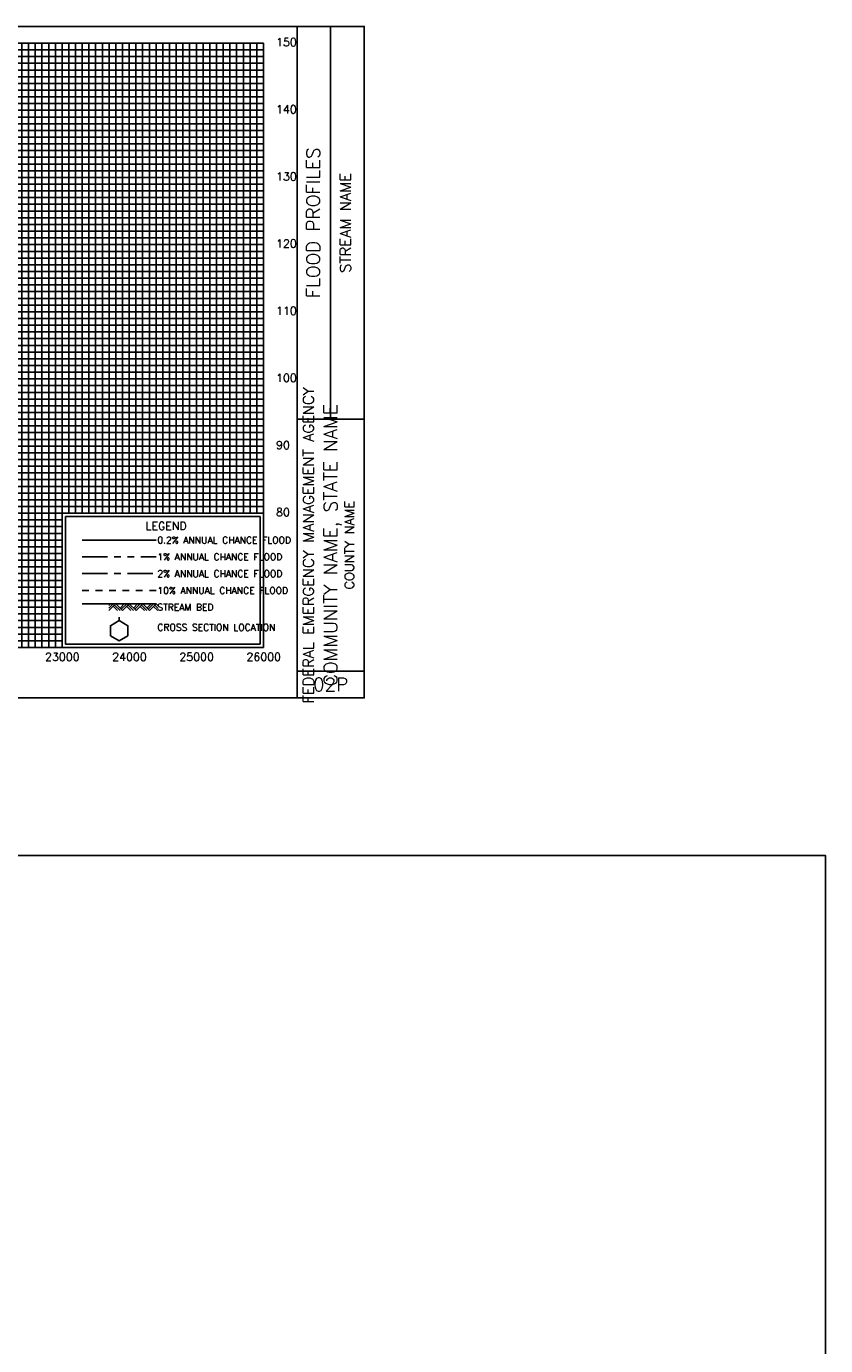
# Model space of a CAD drawing. Header units: inches. Extents: x 8.4 to 57.4, y 23.3 to 68.9.
# Tile 8 of 8: x 45.5 to 57.4, y 49.2 to 68.9. Entities that reach past the tile are written whole.
import ezdxf
from ezdxf.enums import TextEntityAlignment as Align

# ---------------------------------------------------------------- set-up
doc = ezdxf.new("R2010")
doc.units = ezdxf.units.IN
doc.header["$LTSCALE"] = 0.3
doc.header["$MEASUREMENT"] = 0
for name, pattern in [('CENTER', [2, 1.25, -0.25, 0.25, -0.25]), ('HIDDEN', [0.375, 0.25, -0.125]), ('PHANTOM', [2.5, 1.25, -0.25, 0.25, -0.25, 0.25, -0.25])]:
    doc.linetypes.add(name, pattern=pattern)
for name, color, linetype in [('BORDERLINE', 7, 'Continuous'), ('GRID_MAJOR', 7, 'Continuous'), ('GRID_MINOR', 7, 'Continuous'), ('GRIDS', 7, 'Continuous'), ('LEGEND_BOX', 7, 'Continuous'), ('LEGEND_XSEC', 7, 'Continuous'), ('ROCK', 7, 'Continuous'), ('STREAM', 5, 'Continuous'), ('STRUCTURE', 30, 'Continuous'), ('TEXT', 255, 'Continuous'), ('WS10', 4, 'HIDDEN'), ('WS100', 5, 'PHANTOM'), ('WS50', 1, 'CENTER'), ('WS500', 1, 'Continuous')]:
    doc.layers.add(name, color=color, linetype=linetype)
doc.styles.get("Standard").update_dxf_attribs({"font": 'romans.shx'})

# ---------------------------------------------------------------- blocks, each defined once
blk = doc.blocks.new('BORDER')
at = {"layer": 'BORDERLINE'}
blk.add_line((14, 3.4), (14, 9.25), dxfattribs=at)
for points in [[(-1, -0.75), (14.5, -0.75), (14.5, 9.25), (-1, 9.25), (-1, -0.75), (-1, -0.75)], [(13.5, -0.75), (13.5, 9.25)], [(13.5, 3.4), (14.5, 3.4)], [(13.5, -0.35), (14.5, -0.35)]]:
    blk.add_lwpolyline(points, dxfattribs=at)
at = {"layer": 'GRID_MAJOR', "linetype": 'Continuous'}
for p, q in [((11, 2), (11, 9)), ((12, 2), (12, 9))]:
    blk.add_line(p, q, dxfattribs=at)
at = {"layer": 'GRID_MAJOR'}
blk.add_line((0, 1), (10, 1), dxfattribs=at)
for points in [[(0, 0), (0, 9)], [(0, 9), (13, 9)], [(1, 0), (1, 9)], [(2, 0), (2, 9)], [(3, 0), (3, 9)], [(4, 0), (4, 9)], [(5, 0), (5, 9)], [(6, 0), (6, 9)], [(7, 0), (7, 9)], [(8, 0), (8, 9)], [(9, 0), (9, 9)], [(10, 0), (10, 9)], [(13, 0), (13, 9)], [(0, 7), (13, 7)], [(0, 6), (13, 6)], [(0, 5), (13, 5)], [(0, 4), (13, 4)], [(0, 3), (13, 3)], [(0, 2), (13, 2)], [(0, 0), (13, 0)]]:
    blk.add_lwpolyline(points, dxfattribs=at)
at = {"layer": 'GRID_MAJOR', "linetype": 'Continuous'}
blk.add_lwpolyline([(0, 8), (13, 8)], dxfattribs=at)
at = {"layer": 'GRID_MINOR', "color": 8, "linetype": 'Continuous'}
for points in [[(0, 8.9), (13, 8.9)], [(0.1, 0), (0.1, 9)], [(0.2, 0), (0.2, 9)], [(0.3, 0), (0.3, 9)], [(0.4, 0), (0.4, 9)], [(0.5, 0), (0.5, 9)], [(0.6, 0), (0.6, 9)], [(0.7, 0), (0.7, 9)], [(0.8, 0), (0.8, 9)], [(0.9, 0), (0.9, 9)], [(1.1, 0), (1.1, 9)], [(1.2, 0), (1.2, 9)], [(1.3, 0), (1.3, 9)], [(1.4, 0), (1.4, 9)], [(1.5, 0), (1.5, 9)], [(1.6, 0), (1.6, 9)], [(1.7, 0), (1.7, 9)], [(1.8, 0), (1.8, 9)], [(1.9, 0), (1.9, 9)], [(2.1, 0), (2.1, 9)], [(2.2, 0), (2.2, 9)], [(2.3, 0), (2.3, 9)], [(2.4, 0), (2.4, 9)], [(2.5, 0), (2.5, 9)], [(2.6, 0), (2.6, 9)], [(2.7, 0), (2.7, 9)], [(2.8, 0), (2.8, 9)], [(2.9, 0), (2.9, 9)], [(3.1, 0), (3.1, 9)], [(3.2, 0), (3.2, 9)], [(3.3, 0), (3.3, 9)], [(3.4, 0), (3.4, 9)], [(3.5, 0), (3.5, 9)], [(3.6, 0), (3.6, 9)], [(3.7, 0), (3.7, 9)], [(3.8, 0), (3.8, 9)], [(3.9, 0), (3.9, 9)], [(4.1, 0), (4.1, 9)], [(4.2, 0), (4.2, 9)], [(4.3, 0), (4.3, 9)], [(4.4, 0), (4.4, 9)], [(4.5, 0), (4.5, 9)], [(4.6, 0), (4.6, 9)], [(4.7, 0), (4.7, 9)], [(4.8, 0), (4.8, 9)], [(4.9, 0), (4.9, 9)], [(5.1, 0), (5.1, 9)], [(5.2, 0), (5.2, 9)], [(5.3, 0), (5.3, 9)], [(5.4, 0), (5.4, 9)], [(5.5, 0), (5.5, 9)], [(5.6, 0), (5.6, 9)], [(5.7, 0), (5.7, 9)], [(5.8, 0), (5.8, 9)], [(5.9, 0), (5.9, 9)], [(6.1, 0), (6.1, 9)], [(6.2, 0), (6.2, 9)], [(6.3, 0), (6.3, 9)], [(6.4, 0), (6.4, 9)], [(6.5, 0), (6.5, 9)], [(6.6, 0), (6.6, 9)], [(6.7, 0), (6.7, 9)], [(6.8, 0), (6.8, 9)], [(6.9, 0), (6.9, 9)], [(7.1, 0), (7.1, 9)], [(7.2, 0), (7.2, 9)], [(7.3, 0), (7.3, 9)], [(7.4, 0), (7.4, 9)], [(7.5, 0), (7.5, 9)], [(7.6, 0), (7.6, 9)], [(7.7, 0), (7.7, 9)], [(7.8, 0), (7.8, 9)], [(7.9, 0), (7.9, 9)], [(8.1, 0), (8.1, 9)], [(8.2, 0), (8.2, 9)], [(8.3, 0), (8.3, 9)], [(8.4, 0), (8.4, 9)], [(8.5, 0), (8.5, 9)], [(8.6, 0), (8.6, 9)], [(8.7, 0), (8.7, 9)], [(8.8, 0), (8.8, 9)], [(8.9, 0), (8.9, 9)], [(9.1, 0), (9.1, 9)], [(9.2, 0), (9.2, 9)], [(9.3, 0), (9.3, 9)], [(9.4, 0), (9.4, 9)], [(9.5, 0), (9.5, 9)], [(9.6, 0), (9.6, 9)], [(9.7, 0), (9.7, 9)], [(9.8, 0), (9.8, 9)], [(9.9, 0), (9.9, 9)], [(10.1, 2), (10.1, 9)], [(10.2, 2), (10.2, 9)], [(10.3, 2), (10.3, 9)], [(10.4, 2), (10.4, 9)], [(10.5, 2), (10.5, 9)], [(10.6, 2), (10.6, 9)], [(10.7, 2), (10.7, 9)], [(10.8, 2), (10.8, 9)], [(10.9, 2), (10.9, 9)], [(11.1, 2), (11.1, 9)], [(11.2, 2), (11.2, 9)], [(11.3, 2), (11.3, 9)], [(11.4, 2), (11.4, 9)], [(11.5, 2), (11.5, 9)], [(11.6, 2), (11.6, 9)], [(11.7, 2), (11.7, 9)], [(11.8, 2), (11.8, 9)], [(11.9, 2), (11.9, 9)], [(12.1, 2), (12.1, 9)], [(12.2, 2), (12.2, 9)], [(12.3, 2), (12.3, 9)], [(12.4, 2), (12.4, 9)], [(12.5, 2), (12.5, 9)], [(12.6, 2), (12.6, 9)], [(12.7, 2), (12.7, 9)], [(12.8, 2), (12.8, 9)], [(12.9, 2), (12.9, 9)], [(0, 8.8), (13, 8.8)], [(0, 8.7), (13, 8.7)], [(0, 8.6), (13, 8.6)], [(0, 8.5), (13, 8.5)], [(0, 8.4), (13, 8.4)], [(0, 8.3), (13, 8.3)], [(0, 8.2), (13, 8.2)], [(0, 8.1), (13, 8.1)], [(0, 7.9), (13, 7.9)], [(0, 7.8), (13, 7.8)], [(0, 7.7), (13, 7.7)], [(0, 7.6), (13, 7.6)], [(0, 7.5), (13, 7.5)], [(0, 7.4), (13, 7.4)], [(0, 7.3), (13, 7.3)], [(0, 7.2), (13, 7.2)], [(0, 7.1), (13, 7.1)], [(0, 6.9), (13, 6.9)], [(0, 6.8), (13, 6.8)], [(0, 6.7), (13, 6.7)], [(0, 6.6), (13, 6.6)], [(0, 6.5), (13, 6.5)], [(0, 6.4), (13, 6.4)], [(0, 6.3), (13, 6.3)], [(0, 6.2), (13, 6.2)], [(0, 6.1), (13, 6.1)], [(0, 5.9), (13, 5.9)], [(0, 5.8), (13, 5.8)], [(0, 5.7), (13, 5.7)], [(0, 5.6), (13, 5.6)], [(0, 5.5), (13, 5.5)], [(0, 5.4), (13, 5.4)], [(0, 5.3), (13, 5.3)], [(0, 5.2), (13, 5.2)], [(0, 5.1), (13, 5.1)], [(0, 4.9), (13, 4.9)], [(0, 4.8), (13, 4.8)], [(0, 4.7), (13, 4.7)], [(0, 4.6), (13, 4.6)], [(0, 4.5), (13, 4.5)], [(0, 4.4), (13, 4.4)], [(0, 4.3), (13, 4.3)], [(0, 4.2), (13, 4.2)], [(0, 4.1), (13, 4.1)], [(0, 3.9), (13, 3.9)], [(0, 3.8), (13, 3.8)], [(0, 3.7), (13, 3.7)], [(0, 3.6), (13, 3.6)], [(0, 3.5), (13, 3.5)], [(0, 3.4), (13, 3.4)], [(0, 3.3), (13, 3.3)], [(0, 3.2), (13, 3.2)], [(0, 3.1), (13, 3.1)], [(0, 2.9), (13, 2.9)], [(0, 2.8), (13, 2.8)], [(0, 2.7), (13, 2.7)], [(0, 2.6), (13, 2.6)], [(0, 2.5), (13, 2.5)], [(0, 2.4), (13, 2.4)], [(0, 2.3), (13, 2.3)], [(0, 2.2), (13, 2.2)], [(0, 2.1), (13, 2.1)], [(0, 1.9), (10, 1.9)], [(0, 1.8), (10, 1.8)], [(0, 1.7), (10, 1.7)], [(0, 1.6), (10, 1.6)], [(0, 1.5), (10, 1.5)], [(0, 1.4), (10, 1.4)], [(0, 1.3), (10, 1.3)], [(0, 1.2), (10, 1.2)], [(0, 1.1), (10, 1.1)], [(0, 0.9), (10, 0.9)], [(0, 0.8), (10, 0.8)], [(0, 0.7), (10, 0.7)], [(0, 0.6), (10, 0.6)], [(0, 0.5), (10, 0.5)], [(0, 0.4), (10, 0.4)], [(0, 0.3), (10, 0.3)], [(0, 0.2), (10, 0.2)], [(0, 0.1), (10, 0.1)]]:
    blk.add_lwpolyline(points, dxfattribs=at)
blk = doc.blocks.new('rock')
at = {"layer": 'STREAM'}
for p, q in [((0.171, 0.001), (0.147, -0.023)), ((0.209, 0.001), (0.147, -0.061)), ((0.247, 0.001), (0.147, -0.099)), ((0.251, 0.001), (0.351, -0.099)), ((0.375, 0.001), (0.313, -0.061)), ((0.413, 0.001), (0.332, -0.08)), ((0.451, 0.001), (0.351, -0.099)), ((0.451, 0.001), (0.551, -0.099)), ((0.575, 0.001), (0.513, -0.061)), ((0.613, 0.001), (0.532, -0.08)), ((0.651, 0.001), (0.551, -0.099)), ((0.651, 0.001), (0.751, -0.099)), ((0.776, 0.001), (0.713, -0.061)), ((0.813, 0.001), (0.732, -0.08)), ((0.851, 0.001), (0.751, -0.099)), ((0.851, 0.001), (0.88, -0.028)), ((0.211, -0.034), (0.275, -0.099)), ((0.23, -0.016), (0.313, -0.099)), ((0.413, -0.036), (0.475, -0.099)), ((0.432, -0.018), (0.513, -0.099)), ((0.613, -0.036), (0.676, -0.099)), ((0.632, -0.018), (0.713, -0.099)), ((0.813, -0.036), (0.876, -0.099)), ((0.832, -0.018), (0.88, -0.066))]:
    blk.add_line(p, q, dxfattribs=at)

msp = doc.modelspace()

# ---------------------------------------------------------------- linework, layer by layer
at = {"layer": 'LEGEND_BOX', "color": 0, "elevation": -1}
msp.add_lwpolyline([(46.053, 61.579), (46.053, 59.679), (48.953, 59.679), (48.953, 61.579), (46.053, 61.579), (46.053, 61.579)], dxfattribs=at)
at = {"layer": 'LEGEND_XSEC', "color": 0, "elevation": -1}
msp.add_lwpolyline([(46.853, 60.029), (46.723, 59.954), (46.723, 59.804), (46.853, 59.729), (46.983, 59.804), (46.983, 59.954), (46.853, 60.029), (46.853, 60.079), (46.853, 60.079)], dxfattribs=at)
at = {"layer": 'STREAM', "color": 1, "elevation": -1}
msp.add_lwpolyline([(46.303, 60.279), (47.403, 60.279), (47.403, 60.279)], dxfattribs=at)
at = {"layer": 'STRUCTURE'}
msp.add_lwpolyline([(8.381, 56.531), (57.377, 56.531), (57.377, 33.254), (8.381, 33.254)], close=True, dxfattribs=at)
at = {"layer": 'WS10', "color": 6, "elevation": -1}
msp.add_lwpolyline([(46.303, 60.479), (47.403, 60.479), (47.403, 60.479)], dxfattribs=at)
at = {"layer": 'WS100', "color": 1, "elevation": -1}
msp.add_lwpolyline([(46.303, 60.979), (47.403, 60.979), (47.403, 60.979)], dxfattribs=at)
at = {"layer": 'WS50', "color": 5, "elevation": -1}
msp.add_lwpolyline([(46.303, 60.729), (47.403, 60.729), (47.403, 60.729)], dxfattribs=at)
at = {"layer": 'WS500', "color": 3, "elevation": -1}
msp.add_lwpolyline([(46.303, 61.229), (47.403, 61.229), (47.403, 61.229)], dxfattribs=at)

# ---------------------------------------------------------------- block references
at = {"layer": 'GRIDS', "color": 0}
msp.add_blockref('BORDER', (36.003, 59.629, -1), dxfattribs=at)
at = {"layer": 'ROCK', "color": 1}
msp.add_blockref('rock', (46.553, 60.278, -1), dxfattribs=at)

# ---------------------------------------------------------------- texts
at = {"layer": 'TEXT', "color": 0}
for s, p in [(' 150', (49.108, 68.584, -1)), (' 140', (49.108, 67.584, -1)), (' 130', (49.108, 66.584, -1)), (' 120', (49.108, 65.584, -1)), (' 110', (49.108, 64.584, -1)), (' 100', (49.108, 63.584, -1)), (' 90', (49.108, 62.584, -1)), (' 80', (49.108, 61.584, -1))]:
    msp.add_text(s, height=0.12, dxfattribs=at).set_placement(p)
at = {"layer": 'TEXT'}
for s, height, p in [('FLOOD PROFILES', 0.2, (49.843, 65.954, -1)), ('STREAM NAME', 0.16, (50.303, 65.954, -1)), ('FEDERAL EMERGENCY MANAGEMENT AGENCY', 0.16, (49.753, 61.154, -1)), ('COMMUNITY NAME, STATE NAME', 0.2, (50.103, 61.154, -1)), ('COUNTY NAME', 0.14, (50.353, 61.154, -1))]:
    msp.add_text(s, height=height, rotation=90, dxfattribs=at).set_placement(p, align=Align.CENTER)
for s, height, p in [('LEGEND', 0.12, (47.553, 61.379, -1)), ('23000', 0.12, (46.007, 59.429, -1)), ('24000', 0.12, (47.007, 59.429, -1)), ('25000', 0.12, (48.007, 59.429, -1)), ('26000', 0.12, (49.007, 59.429, -1)), ('02P', 0.2, (50.003, 58.979, -1))]:
    msp.add_text(s, height=height, dxfattribs=at).set_placement(p, align=Align.CENTER)
for s, p in [('0.2% ANNUAL CHANCE FLOOD', (47.423, 61.179, -1)), ('1% ANNUAL CHANCE FLOOD', (47.423, 60.929, -1)), ('2% ANNUAL CHANCE FLOOD', (47.423, 60.679, -1)), ('10% ANNUAL CHANCE FLOOD', (47.423, 60.429, -1)), ('STREAM BED', (47.423, 60.179, -1)), ('CROSS SECTION LOCATION', (47.423, 59.879, -1))]:
    msp.add_text(s, height=0.1, dxfattribs=at).set_placement(p)

doc.saveas('drawing.dxf')
